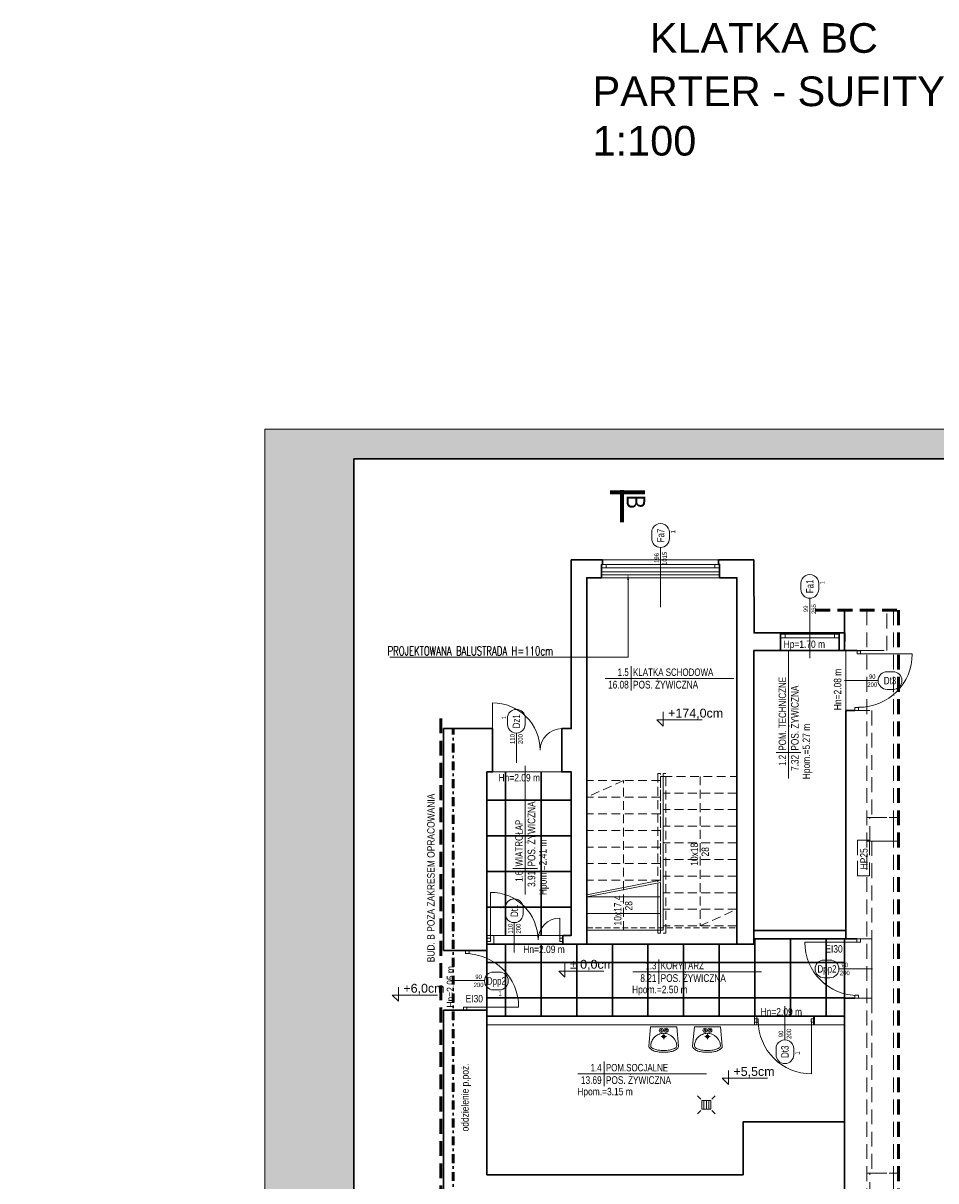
# Model space of a CAD drawing. Header units: millimetres. Extents: x 1458 to 54839, y -3335 to 682.
# Tile 2 of 4: x 1458 to 2996, y -1270 to 682. Entities that reach past the tile are written whole.
import ezdxf
from ezdxf import colors
from ezdxf.entities.mleader import LeaderData, LeaderLine
from ezdxf.enums import TextEntityAlignment as Align
from ezdxf.math import Vec2, Vec3

# ---------------------------------------------------------------- set-up
doc = ezdxf.new("R2010")
doc.units = ezdxf.units.MM
doc.linetypes.add('DASHDOT', pattern=[1, 0.5, -0.25, 0, -0.25])
doc.linetypes.add('DASHED', pattern=[0.75, 0.5, -0.25])
for name, color, linetype, lineweight in [('!MARIUSZ', 220, 'Continuous', 35), ('BA_drz', 7, 'Continuous', 18), ('BA_met', 7, 'Continuous', 18), ('BA_sym', 7, 'Continuous', 18), ('BA_txc', 1, 'Continuous', 18), ('BA_txs', 2, 'Continuous', 18), ('Cienka', 7, 'Continuous', 18), ('PG_KANALIZACJA', 7, 'Continuous', 18), ('PG_OKNA', 7, 'Continuous', 18), ('PG_PARAPETY_WEWN.', 2, 'Continuous', 18), ('PG_PODCIĄGI', 1, 'DASHED', 18), ('PG_SCHODY', 2, 'Continuous', 18), ('PG_WIDOKOWE_CIENKIE', 1, 'Continuous', 18), ('PG_WYMIARY', 1, 'Continuous', 18), ('PG_WYPOSAŻENIE', 1, 'Continuous', 18), ('PG_ŚCIANY_DZIAŁOWE', 3, 'Continuous', 18), ('PG_ŚCIANY_SŁUPY', 4, 'Continuous', 30), ('Przekrojowa', 60, 'Continuous', 18)]:
    doc.layers.add(name, color=color, linetype=linetype, lineweight=lineweight)
doc.layers.add('BA_pom', color=6, linetype='Continuous', lineweight=18, plot=False)
doc.layers.add('PG_POMOCNICZNE', color=6, linetype='Continuous', lineweight=18, plot=False)
doc.styles.add('BIKTS', font='bikromsw.shx', dxfattribs={"width": 0.85})
doc.styles.add('MKA_ROMANS', font='romans.shx', dxfattribs={"width": 0.7})
doc.styles.add('ROMANS', font='bikromsw.shx', dxfattribs={"width": 0.8})
doc.styles.get("Standard").update_dxf_attribs({"font": 'arial.ttf'})

# ---------------------------------------------------------------- blocks, each defined once
blk = doc.blocks.new('A$C4C0525F4')
at = {"true_color": 0xffffff}
h = blk.add_hatch(color=7, dxfattribs=at)
h.dxf.hatch_style = 1
h.paths.add_polyline_path([(2100, 0), (0, 0), (0, -2970), (2100, -2970)])
h.paths.add_polyline_path([(150, -50), (2050, -50), (2050, -2920), (150, -2920)], flags=16)
at = {"layer": 'Cienka', "color": 1}
for p, q in [((0, 0), (2100, 0)), ((0, -2970), (0, 0))]:
    blk.add_line(p, q, dxfattribs=at)
at = {"layer": 'Przekrojowa', "color": 18, "lineweight": 30, "true_color": 0x000000}
for p, q in [((150, -2920), (150, -50)), ((150, -50), (2050, -50))]:
    blk.add_line(p, q, dxfattribs=at)
blk = doc.blocks.new('dr1h901')
at = {"color": 0}
blk.add_line((-0.5, 0), (-0.5, 1), dxfattribs=at)
blk.add_line((0, 0.362), (0, -0.266))
blk.add_arc((-0.5, 0), 1, 0, 90, dxfattribs=at)
blk = doc.blocks.new('bikmet')
blk.add_line((0, 1.65), (0, -1.65))
at = {"style": 'ROMANS', "width": 0.8}
blk.add_attdef('NRPOM', text='', height=1, dxfattribs=at).set_placement((-0.33, 0.33), align=Align.RIGHT)
blk.add_attdef('NWAPOM', (0.25, 0.33), '', height=1, dxfattribs=at)
blk.add_attdef('RAREA', text='', height=1.04, dxfattribs=at).set_placement((-0.33, -0.33), align=Align.TOP_RIGHT)
blk.add_attdef('PODLOGA', text='', height=1.04, dxfattribs=at).set_placement((0.25, -0.33), align=Align.TOP_LEFT)
blk = doc.blocks.new('schody parter')
at = {"layer": 'PG_PODCIĄGI', "ltscale": 30}
for points in [[(-1786.5, 3683.2), (-1786.5, 3865), (-1790.5, 3865), (-1790.5, 3682.4)], [(-1786.5, 3685), (-1786.5, 3853), (-1910.5, 3853), (-1910.5, 3660.5)], [(-1848.5, 3601), (-1848.5, 3853), (-1910.5, 3825)], [(-1719.5, 3860), (-1719.5, 3608), (-1657.5, 3636)], [(-1657.5, 3832), (-1781.5, 3832)], [(-1786.5, 3825), (-1910.5, 3825)], [(-1786.5, 3797), (-1910.5, 3797)], [(-1657.5, 3804), (-1781.5, 3804)], [(-1786.5, 3769), (-1910.5, 3769)], [(-1657.5, 3776), (-1781.5, 3776)], [(-1657.5, 3748), (-1781.5, 3748)], [(-1786.5, 3741), (-1910.5, 3741)], [(-1786.5, 3713), (-1910.5, 3713)], [(-1657.5, 3720), (-1781.5, 3720)], [(-1657.5, 3692), (-1781.5, 3692)], [(-1786.5, 3685), (-1910.5, 3685)], [(-1786.5, 3685), (-1910.5, 3685)], [(-1786.5, 3685), (-1910.5, 3685)], [(-1657.5, 3664), (-1781.5, 3664)], [(-1657.5, 3636), (-1781.5, 3636)]]:
    blk.add_lwpolyline(points, dxfattribs=at)
for points in [[(-1781.5, 3596), (-1777.5, 3596), (-1777.5, 3865), (-1781.5, 3865)], [(-1781.5, 3860), (-1786.5, 3860), (-1786.5, 3601), (-1781.5, 3601)], [(-1781.5, 3860), (-1657.5, 3860), (-1657.5, 3608), (-1781.5, 3608)]]:
    blk.add_lwpolyline(points, close=True, dxfattribs=at)
at = {"layer": 'PG_PODCIĄGI', "ltscale": 20}
for points in [[(-1910.5, 3605), (-1657.5, 3605)], [(-1910.5, 3577), (-1657.5, 3577)]]:
    blk.add_lwpolyline(points, dxfattribs=at)
at = {"layer": 'PG_SCHODY'}
for p, q in [((-1910.5, 3660.5), (-1786.5, 3685)), ((-1910.5, 3657), (-1786.5, 3681.4))]:
    blk.add_line(p, q, dxfattribs=at)
for points in [[(-1910.5, 3601), (-1786.5, 3601), (-1786.5, 3681.4)], [(-1790.5, 3678.9), (-1790.5, 3596), (-1786.5, 3596), (-1786.5, 3679.7)], [(-1910.5, 3657), (-1910.5, 3601)], [(-1786.5, 3657), (-1910.5, 3657)], [(-1786.5, 3629), (-1910.5, 3629)], [(-1786.5, 3601), (-1910.5, 3601)]]:
    blk.add_lwpolyline(points, dxfattribs=at)
at = {"layer": 'BA_txs', "style": 'BIKTS', "width": 0.85}
for s, p in [('10x18', (-1723, 3709.4)), ('28', (-1704.6, 3725)), ('10x17,4', (-1852, 3608.7)), ('28', (-1833.6, 3634))]:
    blk.add_text(s, height=12.5, rotation=90, dxfattribs=at).set_placement(p)
blk = doc.blocks.new('*X41')
at = {"color": 0}
for p, q in [((621.2, -2968), (636.2, -2968)), ((621.2, -2972), (636.2, -2972)), ((621.2, -2976), (636.2, -2976))]:
    blk.add_line(p, q, dxfattribs=at)
blk = doc.blocks.new('A$C148D1960')
for p, q in [((-2, 2), (-7.6, 7.6)), ((17, 2), (22.6, 7.6)), ((-2, -17), (-7.6, -22.6)), ((17, -17), (22.6, -22.6))]:
    blk.add_line(p, q)
blk.add_lwpolyline([(15, -15), (0, -15), (0, 0), (15, 0)], close=True)
at = {"rotation": 90.00000000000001}
blk.add_blockref('*X41', (-2964.5, -636.2), dxfattribs=at)
blk = doc.blocks.new('jamb')
blk.add_lwpolyline([(-0.5, -0.5), (-0.5, 0.5), (0.5, 0.5), (0.5, -0.5)], close=True)
blk = doc.blocks.new('SPUST1')
at = {"color": 18}
for p, q in [((-4.5, 0), (4.5, 0)), ((0, -4.5), (0, 4.5))]:
    blk.add_line(p, q, dxfattribs=at)
blk.add_circle((0, 0), 2.5, dxfattribs=at)
blk = doc.blocks.new('A$C1DB672C5')
for p, q in [((-22, 0), (-25, -32.6)), ((-22, 0), (22, 0)), ((22, 0), (25, -32.6))]:
    blk.add_line(p, q)
for points in [[(-20.3, -24.6, -0.098491), (-15.6, -17.4, -0.098491), (-8.4, -12.7, -0.098491), (0, -11, -0.098491), (8.4, -12.7, -0.198912), (20.3, -24.6), (20.3, -24.6)], [(20.3, -24.6, -0.075102), (21.9, -31, -0.265911), (19.8, -35.5, -0.060964), (16.6, -37.3, -0.054131), (9.7, -39.2, -0.041072), (0, -40, -0.041072), (-9.7, -39.2, -0.054131), (-16.6, -37.3, -0.060964), (-19.8, -35.5, -0.265911), (-21.9, -31, -0.075102), (-20.3, -24.6)]]:
    blk.add_lwpolyline(points, format="xyb")
for centre, radius in [((-4, -5.8), 3.5), ((-4, -5.8), 1.5), ((4, -5.8), 3.5), ((4, -5.8), 1.5)]:
    blk.add_circle(centre, radius)
for centre, radius, start, end in [((-20.5, -33), 4.47, 180, 226.0001), ((-10.8, -23), 18.4, 226.0001, 248.1986), ((10.8, -23), 18.4, 291.8014, 313.9999), ((20.5, -33), 4.47, 313.9999, 0), ((-4.3, -6.7), 36, 248.1986, 260.5924), ((0, 19.4), 62.4, 260.5924, 270), ((0, 19.4), 62.4, 270, 279.4076), ((4.3, -6.7), 36, 279.4076, 291.8014)]:
    blk.add_arc(centre, radius, start, end)
at = {"xscale": -1, "rotation": 180}
blk.add_blockref('SPUST1', (0, -16.5), dxfattribs=at)
blk = doc.blocks.new('symdrz')
blk.add_lwpolyline([(-10, -30, -1), (-10, 30), (10, 30, -1), (10, -30)], format="xyb", close=True)
at = {"style": 'BIKTS', "width": 0.8}
blk.add_attdef('SYMDRZ', text='', height=25, dxfattribs=at).set_placement((0, 0), align=Align.MIDDLE)
blk.add_attdef('SZERDRZ', text='', height=25, dxfattribs=at).set_placement((77.1, 8.8), align=Align.CENTER)
blk.add_attdef('WYSDRZ', text='', height=25, dxfattribs=at).set_placement((77.1, -9.5), align=Align.TOP_CENTER)
blk = doc.blocks.new('KL_SCH_0')
at = {"layer": '!MARIUSZ', "color": 18, "linetype": 'DASHED', "lineweight": 50, "ltscale": 50, "true_color": 0x000000}
for p, q in [((2793, -308.1), (2933.3, -308.1)), ((2933.3, -308.1), (2933.3, -1956.9))]:
    blk.add_line(p, q, dxfattribs=at)
at = {"layer": '!MARIUSZ', "color": 18, "linetype": 'DASHED', "lineweight": 0, "ltscale": 50, "true_color": 0x000000}
for p, q in [((2884.2, -695.8), (2864.2, -695.8)), ((2864.2, -695.8), (2864.2, -755.8))]:
    blk.add_line(p, q, dxfattribs=at)
for points in [[(2863.3, -376.3), (2883.8, -376.3), (2913.8, -376.3), (2913.8, -308.1)], [(2879.8, -308.1), (2879.8, -1912.3)], [(2924.8, -308.1), (2924.8, -1912.3)], [(2859.8, -477.3), (2888.3, -477.3), (2888.3, -657.3), (2924.8, -657.3), (2924.8, -697.3), (2888.3, -697.3), (2888.3, -862.3), (2863.1, -862.3)], [(2879.8, -657.3), (2933.3, -657.3)], [(2884.8, -657.3), (2924.8, -657.3), (2924.8, -697.3), (2884.8, -697.3), (2884.8, -657.3)], [(2879.8, -697.3), (2933.3, -697.3)], [(2859.6, -962.3), (2888.3, -962.3), (2888.3, -1257.3), (2924.8, -1257.3), (2924.8, -1297.3), (2888.3, -1297.3), (2888.3, -1735.3)], [(2879.8, -1257.3), (2933.3, -1257.3)], [(2884.8, -1257.3), (2924.8, -1257.3), (2924.8, -1297.3), (2884.8, -1297.3), (2884.8, -1257.3)]]:
    blk.add_lwpolyline(points, dxfattribs=at)
at = {"layer": '!MARIUSZ', "color": 18, "linetype": 'DASHED', "lineweight": 50, "ltscale": 50, "true_color": 0x000000}
blk.add_lwpolyline([(2161.8, -490.6), (2161.8, -2142)], dxfattribs=at)
at = {"layer": '!MARIUSZ', "color": 18, "linetype": 'DASHED', "lineweight": 0, "ltscale": 50, "true_color": 0x000000}
blk.add_lwpolyline([(2864.2, -695.8), (2884.2, -695.8), (2884.2, -755.8), (2864.2, -755.8)], close=True, dxfattribs=at)
blk.add_lwpolyline([(2864.2, -695.8), (2884.2, -695.8), (2884.2, -755.8), (2864.2, -755.8)], close=True, dxfattribs=at)
at = {"layer": 'BA_drz', "color": 18, "true_color": 0x000000}
for p, q in [((2365.8, -544.3), (2365.8, -507.8)), ((2362.3, -863.8), (2362.3, -827.3))]:
    blk.add_line(p, q, dxfattribs=at)
for centre in [(2365.8, -544.3), (2362.3, -863.8)]:
    blk.add_arc(centre, 36.5, 90, 180, dxfattribs=at)
at = {"layer": 'BA_met', "color": 18, "true_color": 0x000000}
for points in [[(2747.9, -591.9), (2747.9, -375.1)], [(2438.7, -423), (2655.6, -423)], [(2304.1, -787.3), (2304.1, -570.4)], [(2485.4, -917.6), (2702.3, -917.6)], [(2393.1, -1089.6), (2609.9, -1089.6)]]:
    blk.add_lwpolyline(points, dxfattribs=at)
at = {"layer": 'BA_sym', "color": 18, "true_color": 0x000000}
for p, q in [((2532.3, -303.2), (2532.3, -202.2)), ((2783.7, -388.9), (2783.7, -287.9))]:
    blk.add_line(p, q, dxfattribs=at)
at = {"layer": 'BA_txc', "color": 18, "true_color": 0x000000}
for p, q in [((2536.8, -479.7), (2536.8, -503.4)), ((2536.8, -503.4), (2526.2, -493.1)), ((2526.2, -493.1), (2602.5, -493.1)), ((2371.2, -926.8), (2360.6, -916.5)), ((2360.6, -916.5), (2436.8, -916.5)), ((2371.2, -903.1), (2371.2, -926.8)), ((2090.8, -943.5), (2090.8, -967.2)), ((2090.8, -967.2), (2080.2, -956.9)), ((2080.2, -956.9), (2156.4, -956.9)), ((2646.8, -1083.8), (2646.8, -1107.5)), ((2646.8, -1107.5), (2636.2, -1097.2)), ((2636.2, -1097.2), (2712.4, -1097.2))]:
    blk.add_line(p, q, dxfattribs=at)
at = {"layer": 'PG_OKNA', "color": 18, "true_color": 0x000000}
for points in [[(2432.8, -230.8), (2432.8, -236.8), (2631.8, -236.8), (2631.8, -230.8), (2432.8, -230.8)], [(2734.2, -348.7), (2734.2, -354.7), (2833.3, -354.7), (2833.3, -348.7), (2734.2, -348.7)]]:
    blk.add_lwpolyline(points, dxfattribs=at)
for points in [[(2432.8, -230.8), (2440.8, -230.8), (2440.8, -236.8), (2432.8, -236.8)], [(2623.8, -230.8), (2631.8, -230.8), (2631.8, -236.8), (2623.8, -236.8)], [(2734.2, -348.7), (2742.2, -348.7), (2742.2, -354.7), (2734.2, -354.7)], [(2825.3, -348.7), (2833.3, -348.7), (2833.3, -354.7), (2825.3, -354.7)]]:
    blk.add_lwpolyline(points, close=True, dxfattribs=at)
at = {"layer": 'PG_PARAPETY_WEWN.', "color": 18, "true_color": 0x000000}
for points in [[(2629.8, -223.3), (2434.3, -223.3)], [(2432.8, -253.3), (2631.8, -253.3)]]:
    blk.add_lwpolyline(points, dxfattribs=at)
at = {"layer": 'PG_PODCIĄGI', "color": 18, "linetype": 'DASHDOT', "lineweight": 50, "ltscale": 30, "true_color": 0x000000}
blk.add_line((2183.1, -2113.1), (2183.1, -507.8), dxfattribs=at)
at = {"layer": 'PG_WIDOKOWE_CIENKIE', "color": 18, "lineweight": 70, "true_color": 0x000000}
for p, q in [((2505.9, -109.6), (2447.6, -109.6)), ((2467.6, -159.6), (2467.6, -105.6))]:
    blk.add_line(p, q, dxfattribs=at)
at = {"layer": 'PG_WIDOKOWE_CIENKIE', "color": 18, "true_color": 0x000000}
blk.add_lwpolyline([(2432.8, -243.3), (2631.8, -243.3), (2631.8, -248.3), (2432.8, -248.3), (2432.8, -243.3)], dxfattribs=at)
at = {"layer": 'PG_ŚCIANY_DZIAŁOWE', "color": 18, "true_color": 0x000000}
for points in [[(2690.8, -992.3), (2239.8, -992.3), (2239.8, -1007.3), (2690.8, -1007.3)], [(2791.8, -992.3), (2842.3, -992.3), (2842.3, -1007.3), (2791.8, -1007.3)]]:
    blk.add_lwpolyline(points, close=True, dxfattribs=at)
at = {"layer": 'PG_ŚCIANY_SŁUPY', "color": 18, "true_color": 0x000000}
for p, q in [((2842.3, -376.3), (2863.3, -376.3)), ((2859.8, -477.3), (2844.3, -477.3)), ((2844.3, -862.3), (2863.1, -862.3)), ((2842.3, -962.3), (2859.6, -962.3))]:
    blk.add_line(p, q, dxfattribs=at)
for points in [[(2434.3, -223.3), (2381.8, -223.3), (2381.8, -507.8), (2365.8, -507.8), (2365.8, -580.8), (2381.8, -580.8), (2381.8, -856.3), (2367.8, -856.3), (2367.8, -871.3), (2407.8, -871.3), (2407.8, -253.3), (2432.8, -253.3), (2432.8, -230.8), (2434.3, -230.8), (2434.3, -223.3)], [(2842.6, -346.3), (2689.8, -346.3), (2689.3, -223.3), (2629.8, -223.3), (2629.8, -230.8), (2631.8, -230.8), (2631.8, -253.3), (2660.8, -253.3), (2660.8, -871.3), (2689.3, -871.3), (2689.3, -376.3), (2842.3, -376.3), (2842.6, -346.3)], [(2842.3, -308.1), (2842.3, -376.3)], [(2833.2, -376.3), (2734.2, -376.3), (2734.2, -346.3)], [(2842.3, -376.3), (2833.3, -376.3), (2833.3, -346.3)], [(2689.3, -376.3), (2689.3, -848.3), (2844.3, -848.3)], [(2844.3, -862.3), (2844.3, -477.3)], [(2239.8, -884.3), (2239.8, -580.8), (2249.3, -580.8), (2249.3, -507.8), (2166.8, -507.8), (2166.8, -881.6), (2239.3, -881.6)], [(2842.3, -1735.3), (2842.3, -962.3)], [(2842.3, -1170.8), (2671.3, -1170.8), (2671.3, -1259.8), (2239.8, -1259.8), (2239.8, -982.6), (2166.8, -982.6), (2166.8, -1259.8), (2166.8, -1293.3), (2801.3, -1293.3), (2801.3, -1735.3), (2842.3, -1735.3)]]:
    blk.add_lwpolyline(points, dxfattribs=at)
blk.add_lwpolyline([(2689.3, -848.3), (2844.3, -848.3), (2844.3, -862.3), (2689.3, -862.3)], close=True, dxfattribs=at)
at = {"layer": 'BA_drz', "color": 18, "true_color": 0x000000}
for name, p, xscale, yscale, zscale, rotation in [('dr1h901', (2866.3, -426.8), 90, 90, -90, 270), ('jamb', (2866.3, -379.1), 5.5, 5.999999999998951, 5.5, 270), ('jamb', (2862.8, -474.6), 5.5, 5.999999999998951, 5.5, 270), ('jamb', (2242.8, -863.8), 5.5, 5.999999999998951, 5.5, 270), ('jamb', (2365.3, -863.8), 5.5, 5.999999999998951, 5.5, 270), ('dr1h901', (2865.3, -912.8), -90, 89.99999999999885, -90, 90), ('jamb', (2866.1, -865.1), 5.5, 5.999999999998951, 5.5, 270), ('dr1h901', (2203.1, -932.1), -90, 89.99999999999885, -90, 270), ('jamb', (2206.6, -884.3), 5.5, 5.999999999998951, 5.5, 270), ('jamb', (2862.6, -959.6), 5.5, 5.999999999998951, 5.5, 270), ('jamb', (2203.1, -979.8), 5.5, 5.999999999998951, 5.5, 270), ('dr1h901', (2741.8, -999.8), 90, 90, -90, 180), ('jamb', (2693.8, -999.8), 5.5, 5.999999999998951, 5.5, 270), ('jamb', (2788.8, -999.8), 5.5, 5.999999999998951, 5.5, 270)]:
    blk.add_blockref(name, p, dxfattribs=dict(at, xscale=xscale, yscale=yscale, zscale=zscale, rotation=rotation))
at = {"layer": 'BA_drz', "color": 18, "true_color": 0x000000, "extrusion": (0, 0, -1), "xscale": -80, "yscale": 79.99999999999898, "zscale": 80, "rotation": 359.9999999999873}
for p in [(-2289.3, -544.3), (-2285.8, -863.8)]:
    blk.add_blockref('dr1h901', p, dxfattribs=at)
at = {"layer": 'BA_met', "color": 18, "true_color": 0x000000, "xscale": 12.5, "yscale": 12.5, "zscale": 12.5}
for p, values in [((2482.8, -423), {'NRPOM': ' 1.5', 'NWAPOM': 'KLATKA SCHODOWA', 'RAREA': '16.08', 'PODLOGA': 'POS. ŻYWICZNA'}), ((2529.4, -917.6), {'NRPOM': ' 1.3', 'NWAPOM': 'KORYTARZ', 'RAREA': '8.21', 'PODLOGA': 'POS. ŻYWICZNA'}), ((2437.1, -1089.6), {'NRPOM': ' 1.4', 'NWAPOM': 'POM.SOCJALNE', 'RAREA': '13.69', 'PODLOGA': 'POS. ŻYWICZNA'})]:
    blk.add_blockref('bikmet', p, dxfattribs=at).add_auto_attribs(values)
at = {"layer": 'BA_met', "color": 18, "true_color": 0x000000, "xscale": 12.5, "yscale": 12.5, "zscale": 12.5, "rotation": 90}
for p, values in [((2747.9, -547.9), {'NRPOM': ' 1.2', 'NWAPOM': 'POM. TECHNICZNE', 'RAREA': '7.32', 'PODLOGA': 'POS. ŻYWICZNA'}), ((2304.1, -743.3), {'NRPOM': ' 1.6', 'NWAPOM': 'WIATROŁAP', 'RAREA': '3.91', 'PODLOGA': 'POS. ŻYWICZNA'})]:
    blk.add_blockref('bikmet', p, dxfattribs=at).add_auto_attribs(values)
at = {"layer": 'BA_sym', "color": 18, "true_color": 0x000000}
ref = blk.add_blockref('symdrz', (2532.3, -182.2), dxfattribs=dict(at, xscale=0.5000000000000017, yscale=0.5000000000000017, zscale=0.5000000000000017, rotation=90.00000472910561))
ref.add_attrib('Symdrz', 'Fa7', dxfattribs={"height": 12.5, "rotation": 90, "style": 'BIKTS', "width": 0.8}).set_placement((2532.3, -182.2), align=Align.MIDDLE_CENTER)
ref.add_attrib('Szerdrz', '196', dxfattribs={"layer": 'BA_txc', "height": 7.5, "rotation": 90, "style": 'BIKTS', "width": 0.8}).set_placement((2525.6, -220.1), align=Align.MIDDLE_CENTER)
ref.add_attrib('Wysdrz', '1015', dxfattribs={"layer": 'BA_txc', "height": 7.5, "rotation": 90, "style": 'BIKTS', "width": 0.8}).set_placement((2539.1, -220.7), align=Align.MIDDLE_CENTER)
ref.add_attrib('Sztuk', '1', (2557.1, -178.7), dxfattribs={"layer": 'BA_pom', "height": 7.5, "rotation": 90, "style": 'BIKTS', "width": 0.8})
ref = blk.add_blockref('symdrz', (2783.7, -267.9), dxfattribs=dict(at, xscale=0.5000000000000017, yscale=0.5000000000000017, zscale=0.5000000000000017, rotation=90.00000472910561))
ref.add_attrib('Symdrz', 'Fa1', dxfattribs={"height": 12.5, "rotation": 90, "style": 'BIKTS', "width": 0.8}).set_placement((2783.7, -267.9), align=Align.MIDDLE_CENTER)
ref.add_attrib('Szerdrz', '99', dxfattribs={"layer": 'BA_txc', "height": 7.5, "rotation": 90, "style": 'BIKTS', "width": 0.8}).set_placement((2776.9, -305.8), align=Align.MIDDLE_CENTER)
ref.add_attrib('Wysdrz', '265', dxfattribs={"layer": 'BA_txc', "height": 7.5, "rotation": 90, "style": 'BIKTS', "width": 0.8}).set_placement((2790.4, -306.3), align=Align.MIDDLE_CENTER)
ref.add_attrib('Sztuk', '1', (2808.4, -264.4), dxfattribs={"layer": 'BA_pom', "height": 7.5, "rotation": 90, "style": 'BIKTS', "width": 0.8})
ref = blk.add_blockref('symdrz', (2918.9, -426.8), dxfattribs=dict(at, xscale=0.5000000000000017, yscale=0.5000000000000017, zscale=0.5000000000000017, rotation=4.729105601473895e-06))
ref.add_attrib('Symdrz', 'Dt3', dxfattribs={"height": 12.5, "rotation": 0, "style": 'BIKTS', "width": 0.8}).set_placement((2918.9, -426.8), align=Align.MIDDLE_CENTER)
ref.add_attrib('Szerdrz', '90', dxfattribs={"layer": 'BA_txc', "height": 7.5, "rotation": 0, "style": 'BIKTS', "width": 0.8}).set_placement((2888.9, -420.1), align=Align.MIDDLE_CENTER)
ref.add_attrib('Wysdrz', '200', dxfattribs={"layer": 'BA_txc', "height": 7.5, "rotation": 0, "style": 'BIKTS', "width": 0.8}).set_placement((2888.9, -433.6), align=Align.MIDDLE_CENTER)
ref.add_attrib('Sztuk', '1', (2922.4, -451.6), dxfattribs={"layer": 'BA_pom', "height": 7.5, "rotation": 0, "style": 'BIKTS', "width": 0.8})
ref = blk.add_blockref('symdrz', (2289.3, -495.3), dxfattribs=dict(at, xscale=-0.5000000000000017, yscale=0.5000000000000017, zscale=0.5000000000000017, rotation=269.999995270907))
ref.add_attrib('Symdrz', 'Dz1', dxfattribs={"height": 12.5, "rotation": 90, "style": 'BIKTS', "width": 0.8}).set_placement((2289.3, -495.3), align=Align.MIDDLE_CENTER)
ref.add_attrib('Szerdrz', '200', dxfattribs={"layer": 'BA_txc', "height": 7.5, "rotation": 90, "style": 'BIKTS', "width": 0.8}).set_placement((2296.1, -525.3), align=Align.MIDDLE_CENTER)
ref.add_attrib('Wysdrz', '110', dxfattribs={"layer": 'BA_txc', "height": 7.5, "rotation": 90, "style": 'BIKTS', "width": 0.8}).set_placement((2282.6, -525.3), align=Align.MIDDLE_CENTER)
ref.add_attrib('Sztuk', '1', (2272.1, -491.9), dxfattribs={"layer": 'BA_pom', "height": 7.5, "rotation": 90, "style": 'BIKTS', "width": 0.8})
ref = blk.add_blockref('symdrz', (2285.8, -814.8), dxfattribs=dict(at, xscale=-0.5000000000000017, yscale=0.5000000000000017, zscale=0.5000000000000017, rotation=269.999995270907))
ref.add_attrib('Symdrz', 'Dt1', dxfattribs={"height": 12.5, "rotation": 90, "style": 'BIKTS', "width": 0.8}).set_placement((2285.8, -814.8), align=Align.MIDDLE_CENTER)
ref.add_attrib('Szerdrz', '200', dxfattribs={"layer": 'BA_txc', "height": 7.5, "rotation": 90, "style": 'BIKTS', "width": 0.8}).set_placement((2292.6, -844.8), align=Align.MIDDLE_CENTER)
ref.add_attrib('Wysdrz', '110', dxfattribs={"layer": 'BA_txc', "height": 7.5, "rotation": 90, "style": 'BIKTS', "width": 0.8}).set_placement((2279.1, -844.8), align=Align.MIDDLE_CENTER)
ref.add_attrib('Sztuk', '1', (2268.6, -811.4), dxfattribs={"layer": 'BA_pom', "height": 7.5, "rotation": 90, "style": 'BIKTS', "width": 0.8})
ref = blk.add_blockref('symdrz', (2812.7, -912.8), dxfattribs=dict(at, xscale=-0.5000000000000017, yscale=0.5000000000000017, zscale=0.5000000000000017, rotation=359.9999952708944))
ref.add_attrib('Symdrz', 'Dpp2', dxfattribs={"height": 12.5, "rotation": 360, "style": 'BIKTS', "width": 0.8}).set_placement((2812.7, -912.8), align=Align.MIDDLE_CENTER)
ref.add_attrib('Szerdrz', '90', dxfattribs={"layer": 'BA_txc', "height": 7.5, "rotation": 360, "style": 'BIKTS', "width": 0.8}).set_placement((2842.7, -906.1), align=Align.MIDDLE_CENTER)
ref.add_attrib('Wysdrz', '200', dxfattribs={"layer": 'BA_txc', "height": 7.5, "rotation": 360, "style": 'BIKTS', "width": 0.8}).set_placement((2842.7, -919.6), align=Align.MIDDLE_CENTER)
ref.add_attrib('Sztuk', '1', (2807.9, -937.6), dxfattribs={"layer": 'BA_pom', "height": 7.5, "rotation": 360, "style": 'BIKTS', "width": 0.8})
ref = blk.add_blockref('symdrz', (2255.7, -933.1), dxfattribs=dict(at, xscale=0.5000000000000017, yscale=0.5000000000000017, zscale=0.5000000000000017, rotation=4.729105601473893e-06))
ref.add_attrib('Symdrz', 'Dpp2', dxfattribs={"height": 12.5, "rotation": 0, "style": 'BIKTS', "width": 0.8}).set_placement((2255.7, -933.1), align=Align.MIDDLE_CENTER)
ref.add_attrib('Szerdrz', '90', dxfattribs={"layer": 'BA_txc', "height": 7.5, "rotation": 0, "style": 'BIKTS', "width": 0.8}).set_placement((2225.7, -926.3), align=Align.MIDDLE_CENTER)
ref.add_attrib('Wysdrz', '200', dxfattribs={"layer": 'BA_txc', "height": 7.5, "rotation": 0, "style": 'BIKTS', "width": 0.8}).set_placement((2225.7, -939.8), align=Align.MIDDLE_CENTER)
ref.add_attrib('Sztuk', '1', (2259.1, -957.8), dxfattribs={"layer": 'BA_pom', "height": 7.5, "rotation": 0, "style": 'BIKTS', "width": 0.8})
ref = blk.add_blockref('symdrz', (2741.8, -1052.4), dxfattribs=dict(at, xscale=-0.5000000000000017, yscale=0.5000000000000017, zscale=0.5000000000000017, rotation=89.99999527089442))
ref.add_attrib('Symdrz', 'Dt3', dxfattribs={"height": 12.5, "rotation": 90, "style": 'BIKTS', "width": 0.8}).set_placement((2741.8, -1052.4), align=Align.MIDDLE_CENTER)
ref.add_attrib('Szerdrz', '90', dxfattribs={"layer": 'BA_txc', "height": 7.5, "rotation": 90, "style": 'BIKTS', "width": 0.8}).set_placement((2735.1, -1022.4), align=Align.MIDDLE_CENTER)
ref.add_attrib('Wysdrz', '200', dxfattribs={"layer": 'BA_txc', "height": 7.5, "rotation": 90, "style": 'BIKTS', "width": 0.8}).set_placement((2748.6, -1022.4), align=Align.MIDDLE_CENTER)
ref.add_attrib('Sztuk', '1', (2766.6, -1057.3), dxfattribs={"layer": 'BA_pom', "height": 7.5, "rotation": 90, "style": 'BIKTS', "width": 0.8})
at = {"layer": 'PG_KANALIZACJA', "color": 18, "true_color": 0x000000}
blk.add_blockref('A$C148D1960', (2601.9, -1134.5), dxfattribs=at)
at = {"layer": 'PG_SCHODY', "color": 18, "true_color": 0x000000}
blk.add_blockref('schody parter', (4318.4, -4448.3), dxfattribs=at)
at = {"layer": 'PG_WYPOSAŻENIE', "color": 18, "true_color": 0x000000}
for p in [(2537.6, -1010.4), (2611.2, -1010.4)]:
    blk.add_blockref('A$C1DB672C5', p, dxfattribs=at)
at = {"layer": 'BA_txc', "color": 18, "true_color": 0x000000, "char_height": 15, "attachment_point": 1}
for s, insert in [('+174,0cm', (2545.1, -474.1)), ('%%p 0,0cm', (2379.5, -897.5)), ('+6,0cm', (2099, -937.9)), ('+5,5cm', (2655.1, -1078.2))]:
    blk.add_mtext_dynamic_manual_height_columns(s, width=650.68, gutter_width=50, heights=[0], dxfattribs=dict(at, insert=insert))
at = {"layer": 'BA_txs', "color": 18, "true_color": 0x000000, "style": 'BIKTS', "width": 0.85}
for s, height, rotation, p in [('B', 31.3, 270, (2475.1, -113.6)), ('Hn=2.08 m', 12.5, 90, (2836.8, -476.7)), ('Hpom.=5.27 m', 12.5, 90, (2784.1, -593.1)), ('BUD. B POZA ZAKRESEM OPRACOWANIA', 12.5, 90, (2151.6, -901.6)), ('Hpom.=2.41 m', 12.5, 90, (2340.3, -788.5)), ('HP25', 12.5, 90, (2881.1, -745)), ('Hn=2.05 m', 12.5, 90, (2184.5, -977.9)), ('oddzielenie p.poż.', 12.5, 90, (2209, -1186.7))]:
    blk.add_text(s, height=height, rotation=rotation, dxfattribs=at).set_placement(p)
for s, p in [('Hp=1.70 m', (2739.6, -371.7)), ('Hn=2.09 m', (2259.3, -596.7)), ('Hn=2.09 m', (2301, -886.1)), ('EI30', (2809.9, -885.3)), ('EI30', (2809.9, -885.3)), ('Hpom.=2.50 m', (2484.2, -953.8)), ('EI30', (2203.8, -969.2)), ('Hn=2.09 m', (2700.8, -991.4)), ('Hpom.=3.15 m', (2391.9, -1125.8))]:
    blk.add_text(s, height=12.5, dxfattribs=at).set_placement(p)
at = {"layer": 'BA_txs', "color": 18, "true_color": 0x000000}
ml = blk.add_multileader_mtext('Standard', dxfattribs=at)
ml.set_content('PROJEKTOWANA BALUSTRADA H=110cm', color=(0, 0, 0), style='MKA_ROMANS')
ml.set_leader_properties(color=256, linetype='ByLayer', lineweight=-1)
ml.build(insert=Vec2(0, 0))
ml.multileader.update_dxf_attribs({"text_left_attachment_type": 5, "text_right_attachment_type": 5, "dogleg_length": 20, "arrow_head_size": 10})
ctx = ml.context
ctx.base_point, ctx.char_height, ctx.arrow_head_size, ctx.landing_gap_size, ctx.plane_origin = Vec3(2039.7, -387.2), 15, 10, 0.6, Vec3(2314.3, 135.5)
ctx.left_attachment, ctx.right_attachment, ctx.text_align_type = 5, 5, 2
notes = []
notes.append((ctx, [(0, (1, 1, 0), (2477.5, -387.2), (-1, 0), 125.6, [(0, [(2477.5, -247.3)], 0, [])])]))
ctx.mtext.insert, ctx.mtext.width, ctx.mtext.alignment, ctx.mtext.line_spacing_factor, ctx.mtext.flow_direction = Vec3(2351.3, -369.2), 375.039, 3, 0.9, 5
for ctx, leaders in notes:
    for number, flags, end, landing, length, lines in leaders:
        leader = LeaderData()
        leader.index, (leader.has_last_leader_line, leader.has_dogleg_vector, leader.attachment_direction) = number, flags
        leader.last_leader_point, leader.dogleg_vector, leader.dogleg_length = Vec3(end), Vec3(landing), length
        for number, points, colour, breaks in lines:
            line = LeaderLine()
            line.index, line.vertices, line.color, line.breaks = number, Vec3.list(points), colors.encode_raw_color(colour), breaks
            leader.lines.append(line)
        ctx.leaders.append(leader)

msp = doc.modelspace()

# ---------------------------------------------------------------- linework, layer by layer
at = {"layer": 'PG_POMOCNICZNE'}
for points in [[(2407.8, -871.3), (2660.8, -871.3), (2660.8, -253.3), (2631.8, -253.3), (2631.8, -230.8), (2432.8, -230.8), (2432.8, -253.3), (2407.8, -253.3)], [(2689.3, -376.3), (2844.3, -376.3), (2844.3, -848.3), (2689.3, -848.3)]]:
    msp.add_lwpolyline(points, close=True, dxfattribs=at)
for points in [[(2239.8, -580.8), (2381.8, -580.8), (2381.8, -856.3), (2239.8, -856.3), (2239.8, -580.8)], [(2888.3, -862.3), (2888.3, -962.3), (2842.3, -962.3), (2842.3, -992.3), (2789.8, -992.3), (2789.8, -1007.3), (2694.3, -1007.3), (2694.3, -992.3), (2239.8, -992.3), (2239.8, -871.3), (2251.3, -871.3), (2251.3, -856.3), (2367.8, -856.3), (2367.8, -871.3), (2689.3, -871.3), (2689.3, -862.3), (2888.3, -862.3)], [(2239.8, -1007.3), (2842.3, -1007.3), (2842.3, -1170.8), (2671.3, -1170.8), (2671.3, -1259.8), (2239.8, -1259.8), (2239.8, -1007.3)]]:
    msp.add_lwpolyline(points, dxfattribs=at)
at = {"layer": 'PG_WIDOKOWE_CIENKIE', "color": 6, "lineweight": 30}
for p, q in [((2271.1, -856.3), (2271.1, -580.8)), ((2331.1, -856.3), (2331.1, -580.8)), ((2239.8, -628.6), (2381.8, -628.6)), ((2239.8, -688.6), (2381.8, -688.6)), ((2239.8, -748.6), (2381.8, -748.6)), ((2239.8, -808.6), (2381.8, -808.6))]:
    msp.add_line(p, q, dxfattribs=at)
msp.add_lwpolyline([(2239.8, -871.3), (2407.8, -871.3), (2660.8, -871.3), (2689.3, -871.3), (2689.3, -862.3), (2842.3, -862.3), (2842.3, -992.3), (2239.8, -992.3)], close=True, dxfattribs=at)
for points in [[(2271.1, -992.3), (2271.1, -871.3)], [(2331.1, -992.3), (2331.1, -871.3)], [(2391.1, -992.3), (2391.1, -871.3)], [(2451.1, -992.3), (2451.1, -871.3)], [(2511.1, -992.3), (2511.1, -871.3)], [(2571.1, -992.3), (2571.1, -871.3)], [(2631.1, -992.3), (2631.1, -871.3)], [(2691.1, -992.3), (2691.1, -862.3)], [(2751.1, -992.3), (2751.1, -862.3)], [(2811.1, -992.3), (2811.1, -862.3)], [(2842.3, -901.8), (2239.8, -901.8)], [(2842.3, -961.8), (2239.8, -961.8)]]:
    msp.add_lwpolyline(points, dxfattribs=at)

# ---------------------------------------------------------------- block references
at = {"layer": 'PG_WYMIARY'}
for name, p in [('A$C4C0525F4', (1865.5, -3)), ('KL_SCH_0', (0, 0))]:
    msp.add_blockref(name, p, dxfattribs=at)

# ---------------------------------------------------------------- texts
at = {"layer": 'BA_txs', "color": 18, "true_color": 0x000000, "char_height": 50, "attachment_point": 1}
for s, width, insert in [('\\pi1062.77995;KLATKA BC', 2501.992, (1451.4, 681.5)), ('PARTER - SUFITY\\P1:100', 969.676, (2417.7, 591.6))]:
    msp.add_mtext_dynamic_manual_height_columns(s, width=width, gutter_width=12.5, heights=[0], dxfattribs=dict(at, insert=insert))

doc.saveas('drawing.dxf')
